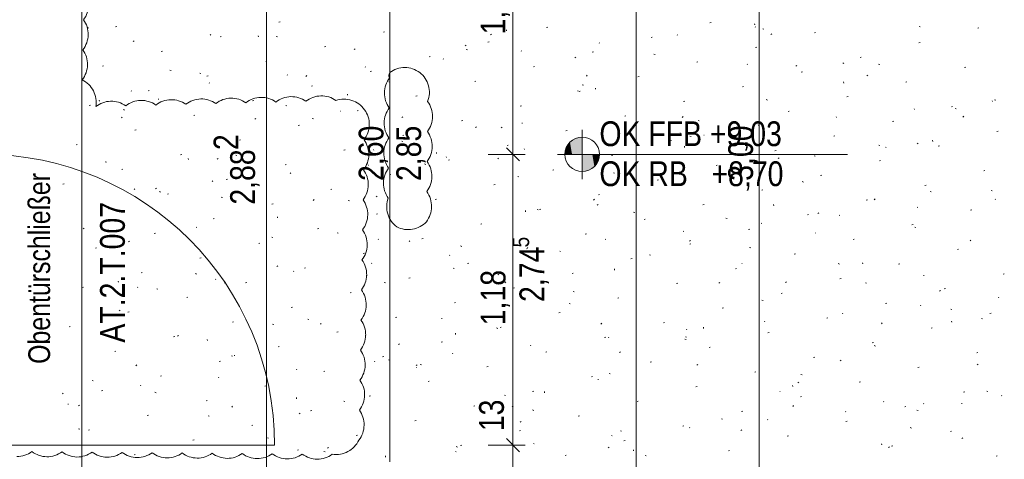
# Model space of a CAD drawing. Extents: x -743 to 300, y 62 to 1112.
# Tile 94 of 179: x -602 to -522, y 780 to 816. Entities that reach past the tile are written whole.
import ezdxf
from ezdxf.lldxf.tags import DXFTag

# ---------------------------------------------------------------- set-up
doc = ezdxf.new("R2010")
doc.units = 0
doc.layers.get('0').update_dxf_attribs({"lineweight": 13})
for name, color, linetype, lineweight, true_color in [('30 -33 Aussenwände- 7 Fassade_ Elemente', 7, 'Continuous', 9, 0x00aacc), ('60- 61 allgemeine Ausstattung- 4 Terrassen', 9, 'Continuous', 9, 0x808080), ('70 -72 Beschriftung- 1 Beschriftung allgemein', 7, 'Continuous', 9, 0xff6633), ('70 -76 Bemaßung- 2 Allgemein', 9, 'Continuous', 5, 0x808080), ('70 -77 Revision- 2 Wolken', 7, 'Continuous', 18, 0x944cff)]:
    doc.layers.add(name, color=color, linetype=linetype, lineweight=lineweight, true_color=true_color)
doc.layers.add('70 -72 Beschriftung- 5 Höhenkoten-A06CPV7HL0', color=7, linetype='Continuous', lineweight=15)
doc.styles.get("Standard").update_dxf_attribs({"font": 'ARIALN.TTF'})
tags = doc.linetypes.add('grob-A06CPV7GL0', pattern=[14, 3, -8, 3]).pattern_tags.tags
tags[8:9] = [DXFTag(74, 4), DXFTag(75, 0), DXFTag(340, '0'), DXFTag(46, 0.0), DXFTag(50, 0.0), DXFTag(44, 0.0), DXFTag(45, 0.0)]
tags[6:7] = [DXFTag(74, 4), DXFTag(75, 0), DXFTag(340, '0'), DXFTag(46, 0.0), DXFTag(50, 0.0), DXFTag(44, 0.0), DXFTag(45, 0.0)]
tags[4:5] = [DXFTag(74, 4), DXFTag(75, 0), DXFTag(340, '0'), DXFTag(46, 0.0), DXFTag(50, 0.0), DXFTag(44, 0.0), DXFTag(45, 0.0)]

# ---------------------------------------------------------------- blocks, each defined once
blk = doc.blocks.new('Referenz-A06CPV7ML0')
at = {"layer": '30 -33 Aussenwände- 7 Fassade_ Elemente', "color": 0, "linetype": 'grob-A06CPV7GL0', "ltscale": 0.13}
for p, q in [((-596.912, 775.912), (-596.912, 833.912)), ((-581.252, 781.312), (-604.852, 781.312))]:
    blk.add_line(p, q, dxfattribs=at)
blk.add_ellipse((-604.852, 781.312), major_axis=(23.6, 0), ratio=1, start_param=0, end_param=1.570796, dxfattribs=at)
at = {"layer": '60- 61 allgemeine Ausstattung- 4 Terrassen', "color": 0}
for p, q in [((-580.906, 815.645), (-580.81, 815.669)), ((-545.913, 815.592), (-545.817, 815.616)), ((-542.28, 815.428), (-542.289, 815.516)), ((-596.45, 815.199), (-596.359, 815.162)), ((-594.162, 815.266), (-594.067, 815.29)), ((-586.427, 814.646), (-586.499, 814.579)), ((-572.425, 814.833), (-572.329, 814.857)), ((-563.656, 814.67), (-563.728, 814.603)), ((-562.424, 814.938), (-562.433, 815.026)), ((-559.169, 815.213), (-559.073, 815.236)), ((-548.55, 814.575), (-548.583, 814.612)), ((-542.219, 815.225), (-542.252, 815.261)), ((-541.627, 815.099), (-541.532, 815.071)), ((-540.884, 814.694), (-540.956, 814.627)), ((-537.431, 814.78), (-537.336, 814.804)), ((-528.928, 815.294), (-528.837, 815.258)), ((-524.175, 815.159), (-524.08, 815.183)), ((-592.66, 814.136), (-592.741, 814.08)), ((-585.681, 814.454), (-585.586, 814.478)), ((-582.568, 814.448), (-582.577, 814.536)), ((-581.121, 814.481), (-581.029, 814.444)), ((-563.944, 814.022), (-563.848, 814.046)), ((-554.881, 813.926), (-554.914, 813.962)), ((-550.688, 814.401), (-550.592, 814.425)), ((-528.95, 813.969), (-528.855, 813.993)), ((-590.456, 813.264), (-590.361, 813.288)), ((-577.2, 813.643), (-577.104, 813.667)), ((-574.728, 813.468), (-574.809, 813.411)), ((-565.791, 813.762), (-565.7, 813.725)), ((-565.693, 813.421), (-565.599, 813.393)), ((-561.212, 813.277), (-561.245, 813.313)), ((-555.463, 813.211), (-555.367, 813.234)), ((-550.461, 813.044), (-550.37, 813.007)), ((-542.207, 813.59), (-542.111, 813.614)), ((-581.975, 812.452), (-581.88, 812.476)), ((-568.719, 812.831), (-568.623, 812.855)), ((-567.544, 812.627), (-567.577, 812.664)), ((-556.796, 812.8), (-556.877, 812.743)), ((-546.982, 812.399), (-546.886, 812.423)), ((-542.882, 812.237), (-542.865, 812.196)), ((-535.132, 812.326), (-535.041, 812.289)), ((-533.725, 812.778), (-533.63, 812.802)), ((-532.214, 812.222), (-532.12, 812.193)), ((-595.231, 812.073), (-595.136, 812.097)), ((-589.759, 811.743), (-589.665, 811.715)), ((-587.324, 811.512), (-587.233, 811.475)), ((-573.875, 811.978), (-573.908, 812.014)), ((-573.494, 811.641), (-573.398, 811.665)), ((-560.238, 812.02), (-560.142, 812.044)), ((-538.865, 812.131), (-538.945, 812.075)), ((-538.501, 811.588), (-538.405, 811.612)), ((-525.244, 811.967), (-525.149, 811.991)), ((-586.75, 811.262), (-586.655, 811.286)), ((-586.537, 810.679), (-586.57, 810.716)), ((-580.206, 811.328), (-580.239, 811.365)), ((-578.641, 811.302), (-578.712, 811.234)), ((-571.995, 810.794), (-571.904, 810.757)), ((-565.013, 810.829), (-564.917, 810.853)), ((-555.869, 811.326), (-555.941, 811.259)), ((-551.757, 811.209), (-551.661, 811.232)), ((-535.051, 810.698), (-535.06, 810.786)), ((-533.098, 811.35), (-533.17, 811.283)), ((-530.019, 810.776), (-529.924, 810.8)), ((-592.868, 810.03), (-592.901, 810.066)), ((-591.525, 810.071), (-591.43, 810.095)), ((-578.269, 810.45), (-578.174, 810.474)), ((-575.339, 809.717), (-575.348, 809.805)), ((-556.665, 810.075), (-556.574, 810.038)), ((-556.532, 810.018), (-556.436, 810.042)), ((-556.281, 810.544), (-556.186, 810.515)), ((-555.195, 810.207), (-555.204, 810.295)), ((-543.276, 810.397), (-543.18, 810.421)), ((-595.483, 809.227), (-595.492, 809.315)), ((-590.707, 809.381), (-590.663, 809.378)), ((-583.044, 809.26), (-582.949, 809.284)), ((-569.788, 809.639), (-569.692, 809.663)), ((-548.051, 809.207), (-547.955, 809.23)), ((-541.336, 809.357), (-541.244, 809.32)), ((-534.795, 809.586), (-534.699, 809.61)), ((-522.971, 809.209), (-523.004, 809.245)), ((-522.802, 809.344), (-522.708, 809.315)), ((-596.3, 808.881), (-596.205, 808.904)), ((-593.528, 808.543), (-593.437, 808.506)), ((-580.347, 808.866), (-580.253, 808.837)), ((-575.943, 808.407), (-575.899, 808.404)), ((-574.563, 808.448), (-574.468, 808.472)), ((-561.307, 808.827), (-561.211, 808.851)), ((-539.57, 808.395), (-539.474, 808.419)), ((-529.302, 808.56), (-529.335, 808.596)), ((-526.313, 808.774), (-526.218, 808.798)), ((-526.006, 808.639), (-525.915, 808.602)), ((-593.625, 807.933), (-593.697, 807.866)), ((-587.819, 808.069), (-587.724, 808.093)), ((-582.791, 807.822), (-582.871, 807.766)), ((-578.199, 807.825), (-578.107, 807.788)), ((-570.854, 807.957), (-570.926, 807.89)), ((-566.082, 807.637), (-565.986, 807.661)), ((-561.179, 807.433), (-561.135, 807.43)), ((-552.826, 808.016), (-552.73, 808.04)), ((-548.083, 807.982), (-548.155, 807.914)), ((-546.868, 807.666), (-546.774, 807.637)), ((-535.633, 807.91), (-535.666, 807.947)), ((-531.089, 807.584), (-530.993, 807.608)), ((-525.311, 808.006), (-525.383, 807.939)), ((-592.594, 806.879), (-592.499, 806.902)), ((-579.338, 807.258), (-579.243, 807.282)), ((-564.859, 807.154), (-564.94, 807.098)), ((-562.869, 807.106), (-562.778, 807.07)), ((-557.601, 806.825), (-557.505, 806.849)), ((-548.295, 806.611), (-548.328, 806.648)), ((-544.345, 807.205), (-544.249, 807.228)), ((-541.964, 807.261), (-541.997, 807.297)), ((-522.607, 806.772), (-522.512, 806.796)), ((-584.113, 806.067), (-584.018, 806.091)), ((-570.935, 805.988), (-570.84, 805.959)), ((-570.857, 806.446), (-570.762, 806.47)), ((-554.626, 805.962), (-554.659, 805.999)), ((-549.12, 806.014), (-549.024, 806.038)), ((-547.539, 806.388), (-547.448, 806.351)), ((-546.927, 806.486), (-547.008, 806.429)), ((-546.415, 806.459), (-546.371, 806.456)), ((-535.864, 806.393), (-535.768, 806.417)), ((-528.995, 805.817), (-529.076, 805.761)), ((-527.821, 805.967), (-527.831, 806.055)), ((-597.369, 805.688), (-597.274, 805.712)), ((-575.632, 805.256), (-575.537, 805.28)), ((-573.219, 805.295), (-573.202, 805.254)), ((-568.11, 804.986), (-568.119, 805.074)), ((-562.376, 805.635), (-562.28, 805.659)), ((-560.958, 805.313), (-560.991, 805.349)), ((-547.966, 805.476), (-547.975, 805.564)), ((-540.639, 805.203), (-540.543, 805.226)), ((-532.21, 805.67), (-532.119, 805.633)), ((-531.652, 805.485), (-531.607, 805.482)), ((-527.383, 805.582), (-527.287, 805.606)), ((-595.001, 804.31), (-594.907, 804.281)), ((-588.888, 804.877), (-588.793, 804.9)), ((-588.254, 804.496), (-588.263, 804.584)), ((-585.839, 804.589), (-585.911, 804.522)), ((-584.402, 804.856), (-584.311, 804.819)), ((-567.289, 804.663), (-567.322, 804.7)), ((-567.151, 804.444), (-567.056, 804.468)), ((-563.067, 804.613), (-563.139, 804.546)), ((-553.895, 804.823), (-553.799, 804.847)), ((-540.296, 804.637), (-540.368, 804.57)), ((-537.456, 804.788), (-537.362, 804.76)), ((-532.158, 804.391), (-532.062, 804.415)), ((-593.663, 803.686), (-593.568, 803.71)), ((-580.407, 804.065), (-580.312, 804.089)), ((-579.951, 803.365), (-579.984, 803.401)), ((-573.62, 804.014), (-573.653, 804.051)), ((-569.073, 804.138), (-568.981, 804.101)), ((-558.67, 803.633), (-558.574, 803.657)), ((-553.743, 803.419), (-553.652, 803.383)), ((-545.414, 804.012), (-545.318, 804.036)), ((-523.677, 803.58), (-523.581, 803.604)), ((-586.282, 802.715), (-586.315, 802.752)), ((-585.182, 802.875), (-585.087, 802.898)), ((-571.926, 803.254), (-571.831, 803.278)), ((-561.522, 803.11), (-561.428, 803.082)), ((-550.189, 802.821), (-550.093, 802.845)), ((-538.414, 802.701), (-538.322, 802.664)), ((-536.933, 803.201), (-536.837, 803.224)), ((-598.438, 802.496), (-598.343, 802.519)), ((-592.613, 802.066), (-592.646, 802.103)), ((-590.853, 802.177), (-590.934, 802.12)), ((-590.606, 801.887), (-590.515, 801.85)), ((-576.701, 802.063), (-576.606, 802.087)), ((-563.445, 802.442), (-563.35, 802.466)), ((-541.708, 802.01), (-541.612, 802.034)), ((-528.452, 802.389), (-528.356, 802.413)), ((-528.043, 801.911), (-527.949, 801.882)), ((-523.084, 801.983), (-522.993, 801.946)), ((-589.957, 801.684), (-589.862, 801.708)), ((-585.589, 801.432), (-585.495, 801.404)), ((-578.052, 801.245), (-578.124, 801.178)), ((-575.276, 801.169), (-575.185, 801.132)), ((-572.921, 801.509), (-573.002, 801.452)), ((-568.22, 801.252), (-568.125, 801.276)), ((-555.281, 801.269), (-555.353, 801.202)), ((-554.964, 801.631), (-554.868, 801.655)), ((-533.227, 801.199), (-533.131, 801.222)), ((-532.51, 801.293), (-532.582, 801.226)), ((-522.716, 801.245), (-522.749, 801.282)), ((-594.732, 800.494), (-594.637, 800.517)), ((-581.476, 800.873), (-581.381, 800.896)), ((-560.881, 800.255), (-560.89, 800.343)), ((-559.947, 800.451), (-559.856, 800.414)), ((-559.739, 800.44), (-559.644, 800.464)), ((-554.99, 800.84), (-555.07, 800.784)), ((-552.11, 800.233), (-552.016, 800.204)), ((-546.483, 800.819), (-546.387, 800.843)), ((-540.736, 800.745), (-540.746, 800.834)), ((-529.047, 800.596), (-529.08, 800.632)), ((-524.746, 800.387), (-524.65, 800.411)), ((-586.251, 799.682), (-586.156, 799.706)), ((-581.025, 799.765), (-581.034, 799.853)), ((-572.995, 800.061), (-572.9, 800.085)), ((-551.258, 799.629), (-551.162, 799.653)), ((-544.617, 799.732), (-544.526, 799.695)), ((-538.002, 800.008), (-537.906, 800.032)), ((-537.058, 800.172), (-537.139, 800.116)), ((-535.378, 799.946), (-535.411, 799.983)), ((-596.81, 798.918), (-596.719, 798.882)), ((-587.622, 798.991), (-587.578, 798.989)), ((-577.77, 798.871), (-577.675, 798.894)), ((-564.514, 799.25), (-564.419, 799.274)), ((-548.041, 798.648), (-548.073, 798.684)), ((-542.777, 798.817), (-542.681, 798.841)), ((-541.709, 799.297), (-541.742, 799.334)), ((-529.521, 799.197), (-529.425, 799.22)), ((-529.288, 799.014), (-529.196, 798.977)), ((-593.037, 797.876), (-593.109, 797.809)), ((-591.026, 798.492), (-590.931, 798.515)), ((-581.48, 798.2), (-581.389, 798.163)), ((-576.176, 798.555), (-576.082, 798.526)), ((-572.859, 798.017), (-572.814, 798.014)), ((-570.266, 797.901), (-570.338, 797.833)), ((-569.289, 798.059), (-569.194, 798.083)), ((-556.033, 798.438), (-555.938, 798.462)), ((-554.372, 797.998), (-554.405, 798.035)), ((-547.494, 797.925), (-547.566, 797.858)), ((-537.351, 798.548), (-537.334, 798.507)), ((-534.296, 798.006), (-534.2, 798.03)), ((-524.723, 797.949), (-524.795, 797.882)), ((-595.801, 797.301), (-595.706, 797.325)), ((-582.545, 797.68), (-582.45, 797.704)), ((-566.151, 797.482), (-566.059, 797.445)), ((-560.808, 797.248), (-560.713, 797.272)), ((-560.703, 797.349), (-560.736, 797.386)), ((-558.095, 797.043), (-558.051, 797.04)), ((-547.552, 797.627), (-547.456, 797.651)), ((-542.697, 797.355), (-542.603, 797.326)), ((-525.815, 797.195), (-525.719, 797.218)), ((-587.32, 796.49), (-587.225, 796.513)), ((-574.064, 796.869), (-573.969, 796.892)), ((-567.034, 796.7), (-567.067, 796.736)), ((-552.327, 796.436), (-552.232, 796.46)), ((-550.821, 796.764), (-550.73, 796.727)), ((-539.071, 796.815), (-538.975, 796.839)), ((-580.984, 795.863), (-581.065, 795.807)), ((-579.696, 795.401), (-579.729, 795.438)), ((-578.839, 795.678), (-578.744, 795.702)), ((-573.365, 796.05), (-573.398, 796.087)), ((-566.764, 795.677), (-566.67, 795.648)), ((-565.583, 796.057), (-565.488, 796.081)), ((-553.651, 795.524), (-553.661, 795.612)), ((-543.846, 795.625), (-543.75, 795.649)), ((-543.331, 796.069), (-543.287, 796.066)), ((-535.491, 796.045), (-535.4, 796.008)), ((-533.507, 796.015), (-533.517, 796.103)), ((-530.59, 796.004), (-530.494, 796.028)), ((-593.94, 794.544), (-593.949, 794.632)), ((-592.095, 795.299), (-592, 795.323)), ((-587.684, 795.231), (-587.593, 795.195)), ((-586.028, 794.752), (-586.06, 794.788)), ((-573.795, 795.034), (-573.805, 795.122)), ((-570.358, 794.867), (-570.263, 794.89)), ((-563.052, 795.195), (-563.133, 795.138)), ((-557.102, 795.246), (-557.007, 795.27)), ((-535.365, 794.813), (-535.269, 794.837)), ((-528.567, 795.095), (-528.523, 795.092)), ((-522.109, 795.193), (-522.013, 795.216)), ((-596.871, 794.108), (-596.775, 794.132)), ((-592.359, 794.102), (-592.392, 794.139)), ((-590.83, 793.999), (-590.736, 793.97)), ((-585.251, 794.532), (-585.323, 794.465)), ((-583.614, 794.488), (-583.519, 794.511)), ((-572.354, 794.513), (-572.263, 794.476)), ((-562.479, 794.556), (-562.551, 794.489)), ((-561.877, 794.055), (-561.782, 794.079)), ((-557.025, 793.795), (-556.934, 793.758)), ((-548.621, 794.434), (-548.526, 794.458)), ((-545.12, 794.527), (-545.201, 794.47)), ((-539.708, 794.581), (-539.78, 794.513)), ((-533.285, 794.477), (-533.191, 794.449)), ((-527.189, 793.858), (-527.269, 793.802)), ((-526.884, 794.002), (-526.788, 794.026)), ((-588.389, 793.297), (-588.294, 793.321)), ((-575.133, 793.676), (-575.038, 793.7)), ((-553.396, 793.244), (-553.301, 793.268)), ((-541.695, 793.076), (-541.604, 793.04)), ((-540.14, 793.623), (-540.044, 793.647)), ((-522.461, 793.281), (-522.494, 793.318)), ((-593.888, 792.263), (-593.796, 792.226)), ((-579.908, 792.486), (-579.813, 792.509)), ((-566.652, 792.865), (-566.557, 792.888)), ((-557.351, 792.799), (-557.257, 792.771)), ((-544.915, 792.432), (-544.82, 792.456)), ((-531.659, 792.812), (-531.563, 792.835)), ((-528.792, 792.632), (-528.825, 792.669)), ((-526.366, 792.358), (-526.274, 792.321)), ((-593.165, 792.106), (-593.069, 792.13)), ((-578.558, 791.544), (-578.467, 791.507)), ((-571.427, 791.674), (-571.332, 791.698)), ((-567.688, 791.607), (-567.672, 791.565)), ((-558.171, 792.053), (-558.076, 792.077)), ((-536.434, 791.621), (-536.338, 791.645)), ((-535.123, 791.983), (-535.156, 792.019)), ((-523.872, 791.6), (-523.778, 791.571)), ((-523.178, 792), (-523.082, 792.024)), ((-597.94, 790.916), (-597.844, 790.94)), ((-584.683, 791.295), (-584.588, 791.319)), ((-581.418, 791.121), (-581.324, 791.093)), ((-577.464, 791.188), (-577.536, 791.121)), ((-563.229, 790.826), (-563.137, 790.789)), ((-562.946, 790.863), (-562.851, 790.887)), ((-554.693, 791.212), (-554.765, 791.145)), ((-549.69, 791.242), (-549.595, 791.266)), ((-547.786, 790.684), (-547.819, 790.72)), ((-546.422, 790.793), (-546.432, 790.882)), ((-541.455, 791.333), (-541.488, 791.37)), ((-531.921, 791.236), (-531.993, 791.169)), ((-527.953, 790.81), (-527.857, 790.833)), ((-526.278, 791.284), (-526.287, 791.372)), ((-589.459, 790.104), (-589.363, 790.128)), ((-589.046, 790.218), (-589.127, 790.161)), ((-586.71, 789.813), (-586.72, 789.901)), ((-576.202, 790.484), (-576.107, 790.507)), ((-566.566, 790.303), (-566.576, 790.391)), ((-554.465, 790.051), (-554.37, 790.075)), ((-554.117, 790.035), (-554.15, 790.071)), ((-547.939, 789.922), (-547.845, 789.893)), ((-547.899, 790.108), (-547.808, 790.071)), ((-541.209, 790.43), (-541.114, 790.454)), ((-580.977, 789.293), (-580.882, 789.317)), ((-571.115, 789.549), (-571.195, 789.493)), ((-567.721, 789.672), (-567.626, 789.696)), ((-560.448, 789.385), (-560.481, 789.422)), ((-545.984, 789.24), (-545.889, 789.264)), ((-532.728, 789.619), (-532.632, 789.643)), ((-532.569, 789.389), (-532.478, 789.353)), ((-594.234, 788.914), (-594.138, 788.938)), ((-584.762, 788.576), (-584.671, 788.539)), ((-584.538, 788.602), (-584.494, 788.599)), ((-572.496, 788.482), (-572.401, 788.505)), ((-572.005, 788.244), (-571.911, 788.215)), ((-566.779, 788.736), (-566.812, 788.772)), ((-559.24, 788.861), (-559.145, 788.885)), ((-553.183, 788.881), (-553.264, 788.825)), ((-537.503, 788.428), (-537.408, 788.452)), ((-535.251, 788.213), (-535.332, 788.156)), ((-524.247, 788.808), (-524.151, 788.831)), ((-592.449, 787.82), (-592.521, 787.753)), ((-585.753, 788.102), (-585.657, 788.126)), ((-579.442, 787.437), (-579.475, 787.474)), ((-573.11, 788.087), (-573.143, 788.123)), ((-569.774, 787.628), (-569.73, 787.625)), ((-569.678, 787.844), (-569.75, 787.777)), ((-569.432, 787.857), (-569.341, 787.82)), ((-564.015, 787.67), (-563.92, 787.694)), ((-550.759, 788.049), (-550.664, 788.073)), ((-546.906, 787.868), (-546.978, 787.801)), ((-529.022, 787.617), (-528.926, 787.641)), ((-524.135, 787.892), (-524.207, 787.825)), ((-590.528, 786.912), (-590.432, 786.936)), ((-585.773, 786.788), (-585.806, 786.824)), ((-577.271, 787.291), (-577.176, 787.315)), ((-555.534, 786.859), (-555.439, 786.883)), ((-555.01, 786.654), (-554.966, 786.651)), ((-554.103, 787.139), (-554.011, 787.102)), ((-542.278, 787.238), (-542.183, 787.262)), ((-538.526, 787.044), (-538.432, 787.015)), ((-596.072, 786.566), (-595.978, 786.537)), ((-592.104, 786.138), (-592.137, 786.175)), ((-582.047, 786.1), (-581.951, 786.124)), ((-568.79, 786.48), (-568.695, 786.503)), ((-547.053, 786.047), (-546.958, 786.071)), ((-539.193, 786.063), (-539.202, 786.151)), ((-538.773, 786.421), (-538.682, 786.384)), ((-533.797, 786.426), (-533.702, 786.45)), ((-598.435, 785.489), (-598.468, 785.526)), ((-595.303, 785.721), (-595.207, 785.745)), ((-590.966, 785.607), (-590.874, 785.57)), ((-579.481, 785.082), (-579.491, 785.17)), ((-573.565, 785.289), (-573.47, 785.313)), ((-562.593, 785.366), (-562.499, 785.337)), ((-560.309, 785.668), (-560.214, 785.692)), ((-559.337, 785.572), (-559.347, 785.66)), ((-540.247, 785.68), (-540.202, 785.677)), ((-538.572, 785.236), (-538.477, 785.26)), ((-525.316, 785.615), (-525.22, 785.639)), ((-523.444, 785.702), (-523.352, 785.665)), ((-522.206, 785.318), (-522.239, 785.354)), ((-598.026, 784.665), (-598.009, 784.624)), ((-597.109, 784.572), (-597.19, 784.516)), ((-586.822, 784.91), (-586.726, 784.934)), ((-584.663, 784.475), (-584.735, 784.408)), ((-575.636, 784.888), (-575.545, 784.852)), ((-565.084, 784.478), (-564.989, 784.501)), ((-561.891, 784.5), (-561.963, 784.433)), ((-551.828, 784.857), (-551.733, 784.881)), ((-539.12, 784.524), (-539.192, 784.457)), ((-531.82, 784.86), (-531.804, 784.818)), ((-530.091, 784.424), (-529.996, 784.448)), ((-528.538, 784.668), (-528.57, 784.705)), ((-525.483, 784.706), (-525.439, 784.703)), ((-591.597, 783.719), (-591.501, 783.743)), ((-586.659, 783.688), (-586.565, 783.659)), ((-579.177, 783.904), (-579.258, 783.848)), ((-578.341, 784.098), (-578.245, 784.122)), ((-560.306, 784.17), (-560.215, 784.133)), ((-556.603, 783.666), (-556.508, 783.69)), ((-544.977, 783.452), (-544.886, 783.415)), ((-543.347, 784.045), (-543.252, 784.069)), ((-541.2, 783.37), (-541.233, 783.406)), ((-534.869, 784.019), (-534.902, 784.055)), ((-529.114, 784.166), (-529.02, 784.138)), ((-597.169, 782.638), (-597.078, 782.601)), ((-583.116, 782.908), (-583.02, 782.932)), ((-569.859, 783.287), (-569.764, 783.311)), ((-561.245, 783.236), (-561.326, 783.179)), ((-548.122, 782.855), (-548.027, 782.879)), ((-547.531, 782.72), (-547.564, 782.757)), ((-534.866, 783.234), (-534.771, 783.258)), ((-529.647, 782.734), (-529.556, 782.697)), ((-596.372, 782.529), (-596.276, 782.553)), ((-581.84, 781.92), (-581.749, 781.883)), ((-574.635, 782.096), (-574.539, 782.12)), ((-561.378, 782.476), (-561.283, 782.499)), ((-553.862, 782.071), (-553.895, 782.107)), ((-553.18, 782.488), (-553.086, 782.46)), ((-543.314, 782.567), (-543.394, 782.511)), ((-539.641, 782.043), (-539.546, 782.067)), ((-526.385, 782.422), (-526.29, 782.446)), ((-525.382, 781.899), (-525.463, 781.843)), ((-587.891, 781.717), (-587.795, 781.741)), ((-576.876, 781.131), (-576.948, 781.064)), ((-566.51, 781.201), (-566.419, 781.165)), ((-566.153, 781.285), (-566.058, 781.309)), ((-560.193, 781.421), (-560.226, 781.458)), ((-554.105, 781.155), (-554.177, 781.088)), ((-552.897, 781.664), (-552.802, 781.688)), ((-531.964, 781.332), (-531.973, 781.42)), ((-531.333, 781.18), (-531.405, 781.112)), ((-531.16, 781.232), (-531.065, 781.256)), ((-592.666, 780.527), (-592.57, 780.551)), ((-579.41, 780.906), (-579.314, 780.93)), ((-577.247, 780.81), (-577.153, 780.781)), ((-572.252, 780.351), (-572.262, 780.439)), ((-566.525, 780.772), (-566.557, 780.809)), ((-557.672, 780.474), (-557.577, 780.497)), ((-552.108, 780.841), (-552.117, 780.929)), ((-551.181, 780.483), (-551.089, 780.446)), ((-544.416, 780.853), (-544.321, 780.877)), ((-522.679, 780.42), (-522.584, 780.444))]:
    blk.add_line(p, q, dxfattribs=at)
at = {"layer": '70 -72 Beschriftung- 5 Höhenkoten-A06CPV7HL0', "color": 0, "linetype": 'Continuous', "ltscale": 0.15}
for p, q in [((-556.285, 802.912), (-556.285, 806.912)), ((-556.285, 804.912), (-556.285, 806.312)), ((-556.285, 806.312), (-556.285, 804.912)), ((-558.285, 804.912), (-534.732, 804.912)), ((-557.685, 804.912), (-556.285, 804.912)), ((-556.285, 804.912), (-557.685, 804.912)), ((-554.885, 804.912), (-556.285, 804.912)), ((-556.285, 804.912), (-556.285, 803.512)), ((-556.285, 804.912), (-554.885, 804.912)), ((-556.285, 803.512), (-556.285, 804.912))]:
    blk.add_line(p, q, dxfattribs=at)
for major_axis in [(0, 1.4), (1.4, 0), (-1.4, 0), (0, -1.4)]:
    blk.add_ellipse((-556.285, 804.912), major_axis=major_axis, ratio=1, start_param=0, end_param=1.570796, dxfattribs=at)
at = {"layer": '70 -72 Beschriftung- 5 Höhenkoten-A06CPV7HL0', "color": 0, "lineweight": 0}
for points in [[(-557.275, 804.912), (-557.418, 805.735), (-557.275, 805.902)], [(-557.108, 804.912), (-557.275, 805.902), (-557.108, 806.045)], [(-557.275, 804.912), (-557.275, 805.902), (-557.108, 804.912)], [(-556.921, 804.912), (-557.108, 806.045), (-556.921, 806.159)], [(-557.108, 804.912), (-557.108, 806.045), (-556.921, 804.912)], [(-556.718, 804.912), (-556.921, 806.159), (-556.718, 806.244)], [(-556.921, 804.912), (-556.921, 806.159), (-556.718, 804.912)], [(-556.504, 804.912), (-556.718, 806.244), (-556.504, 806.295)], [(-556.718, 804.912), (-556.718, 806.244), (-556.504, 804.912)], [(-556.285, 804.912), (-556.504, 806.295), (-556.285, 806.312)], [(-556.504, 804.912), (-556.504, 806.295), (-556.285, 804.912)], [(-557.668, 804.912), (-557.685, 804.912), (-557.668, 805.131)], [(-557.617, 804.912), (-557.668, 805.131), (-557.617, 805.345)], [(-557.668, 804.912), (-557.668, 805.131), (-557.617, 804.912)], [(-557.533, 804.912), (-557.617, 805.345), (-557.533, 805.548)], [(-557.617, 804.912), (-557.617, 805.345), (-557.533, 804.912)], [(-557.418, 804.912), (-557.533, 805.548), (-557.418, 805.735)], [(-557.533, 804.912), (-557.533, 805.548), (-557.418, 804.912)], [(-557.418, 804.912), (-557.418, 805.735), (-557.275, 804.912)], [(-556.285, 803.512), (-556.285, 804.912), (-556.066, 803.529)], [(-556.066, 803.529), (-556.285, 804.912), (-556.066, 804.912)], [(-556.066, 803.529), (-556.066, 804.912), (-555.853, 803.581)], [(-555.853, 803.581), (-556.066, 804.912), (-555.853, 804.912)], [(-555.853, 803.581), (-555.853, 804.912), (-555.65, 803.665)], [(-555.65, 803.665), (-555.853, 804.912), (-555.65, 804.912)], [(-555.65, 803.665), (-555.65, 804.912), (-555.462, 803.779)], [(-555.462, 803.779), (-555.65, 804.912), (-555.462, 804.912)], [(-555.462, 803.779), (-555.462, 804.912), (-555.295, 803.922)], [(-555.295, 803.922), (-555.462, 804.912), (-555.295, 804.912)], [(-555.295, 803.922), (-555.295, 804.912), (-555.153, 804.089)], [(-555.153, 804.089), (-555.295, 804.912), (-555.153, 804.912)], [(-555.153, 804.089), (-555.153, 804.912), (-555.038, 804.276)], [(-555.038, 804.276), (-555.153, 804.912), (-555.038, 804.912)], [(-555.038, 804.276), (-555.038, 804.912), (-554.954, 804.479)], [(-554.954, 804.479), (-555.038, 804.912), (-554.954, 804.912)], [(-554.954, 804.479), (-554.954, 804.912), (-554.902, 804.693)], [(-554.902, 804.693), (-554.954, 804.912), (-554.902, 804.912)], [(-554.902, 804.693), (-554.902, 804.912), (-554.885, 804.912)]]:
    blk.add_solid(points, dxfattribs=at)
at = {"layer": '70 -76 Bemaßung- 2 Allgemein', "color": 0, "linetype": 'Continuous', "ltscale": 0.13}
for p, q in [((-551.912, 775.972), (-551.912, 998.852)), ((-541.912, 775.972), (-541.912, 833.852)), ((-581.912, 775.832), (-581.912, 831.352)), ((-571.912, 779.972), (-571.912, 829.852)), ((-561.912, 805.972), (-561.912, 827.452)), ((-561.912, 804.412), (-561.912, 805.972)), ((-561.381, 804.382), (-562.442, 805.443)), ((-562.442, 805.443), (-561.381, 804.382)), ((-561.912, 805.412), (-561.912, 803.852)), ((-563.912, 804.912), (-560.912, 804.912)), ((-563.912, 804.912), (-560.912, 804.912)), ((-561.912, 782.372), (-561.912, 803.852)), ((-561.912, 782.372), (-561.912, 783.433)), ((-561.381, 780.782), (-562.442, 781.843)), ((-561.381, 780.782), (-562.442, 781.843)), ((-561.912, 780.812), (-561.912, 782.372)), ((-561.912, 780.812), (-561.912, 782.372)), ((-563.912, 781.312), (-560.912, 781.312)), ((-563.912, 781.312), (-560.912, 781.312)), ((-561.912, 778.912), (-561.912, 781.312)), ((-561.912, 779.972), (-561.912, 781.033))]:
    blk.add_line(p, q, dxfattribs=at)
at = {"layer": '70 -77 Revision- 2 Wolken', "color": 0, "linetype": 'Continuous', "ltscale": 0.18}
for centre, major_axis in [((-598.375, 817.092), (1.6, -1.253)), ((-598.426, 814.654), (2.032, -0.043)), ((-598.426, 814.654), (1.6, -1.253)), ((-598.477, 812.216), (2.032, -0.043)), ((-598.477, 812.216), (1.6, -1.253)), ((-571.624, 811.332), (-0.288, 0.221)), ((-570.693, 809.927), (0, 2.032)), ((-570.693, 809.927), (1.219, 1.626)), ((-570.72, 809.948), (1.96, 0.536)), ((-597.776, 809.141), (1.812, 0.919)), ((-570.305, 809.879), (-1.612, 1.237)), ((-571.624, 811.332), (-0.364, 0.004)), ((-597.776, 809.141), (2.001, -0.352)), ((-570.305, 809.879), (-2.032, 0.023)), ((-570.72, 809.948), (1.89, -0.747)), ((-594.515, 807.194), (-0.051, 2.031)), ((-594.515, 807.194), (1.178, 1.656)), ((-592.077, 807.256), (-0.051, 2.031)), ((-592.077, 807.256), (1.178, 1.656)), ((-589.639, 807.318), (-0.051, 2.031)), ((-589.639, 807.318), (1.178, 1.656)), ((-587.202, 807.379), (-0.051, 2.031)), ((-587.202, 807.379), (1.178, 1.656)), ((-584.764, 807.441), (-0.051, 2.031)), ((-584.764, 807.441), (1.178, 1.656)), ((-582.327, 807.502), (-0.051, 2.031)), ((-582.327, 807.502), (1.178, 1.656)), ((-579.889, 807.564), (-0.051, 2.031)), ((-579.889, 807.564), (1.178, 1.656)), ((-577.451, 807.625), (-0.051, 2.031)), ((-577.451, 807.625), (1.178, 1.656)), ((-575.609, 807.361), (0.621, 1.935)), ((-575.609, 807.361), (1.657, 1.176)), ((-570.468, 807.998), (2.032, -0.02)), ((-575.598, 807.346), (2.032, -0.035)), ((-570.332, 807.441), (-1.612, 1.237)), ((-570.332, 807.441), (-2.032, 0.023)), ((-570.468, 807.998), (1.613, -1.235)), ((-575.598, 807.346), (1.604, -1.247)), ((-570.492, 805.56), (2.032, -0.02)), ((-575.64, 804.908), (2.032, -0.035)), ((-570.359, 805.003), (-1.612, 1.237)), ((-570.359, 805.003), (-2.032, 0.023)), ((-570.492, 805.56), (1.613, -1.235)), ((-575.64, 804.908), (1.604, -1.247)), ((-570.517, 803.121), (2.032, -0.02)), ((-575.683, 802.469), (2.032, -0.035)), ((-570.386, 802.565), (-1.612, 1.237)), ((-570.386, 802.565), (-2.032, 0.023)), ((-570.517, 803.121), (1.613, -1.235)), ((-575.683, 802.469), (1.604, -1.247)), ((-570.541, 800.683), (2.032, -0.02)), ((-575.725, 800.031), (2.032, -0.035)), ((-570.12, 800.659), (-1.906, 0.704)), ((-570.541, 800.683), (1.613, -1.235)), ((-575.725, 800.031), (1.604, -1.247)), ((-570.12, 800.659), (-1.947, -0.58)), ((-570.409, 800.838), (0.351, -2.001)), ((-575.767, 797.593), (2.032, -0.035)), ((-570.409, 800.838), (-0.92, -1.812)), ((-575.767, 797.593), (1.604, -1.247)), ((-575.81, 795.155), (2.032, -0.035)), ((-575.81, 795.155), (1.604, -1.247)), ((-575.852, 792.717), (2.032, -0.035)), ((-575.852, 792.717), (1.604, -1.247)), ((-575.894, 790.279), (2.032, -0.035)), ((-575.894, 790.279), (1.604, -1.247)), ((-575.936, 787.841), (2.032, -0.035)), ((-575.936, 787.841), (1.604, -1.247)), ((-575.979, 785.403), (2.032, -0.035)), ((-575.979, 785.403), (1.604, -1.247)), ((-576.021, 782.965), (2.032, -0.035)), ((-576.021, 782.965), (1.604, -1.247)), ((-576.256, 782.582), (0.953, -1.795)), ((-602.158, 782.429), (-0.018, -2.032)), ((-599.72, 782.407), (-1.234, -1.615)), ((-599.72, 782.407), (-0.018, -2.032)), ((-597.281, 782.385), (-1.234, -1.615)), ((-597.281, 782.385), (-0.018, -2.032)), ((-594.843, 782.363), (-1.234, -1.615)), ((-594.843, 782.363), (-0.018, -2.032)), ((-592.405, 782.341), (-1.234, -1.615)), ((-592.405, 782.341), (-0.018, -2.032)), ((-589.967, 782.32), (-1.234, -1.615)), ((-589.967, 782.32), (-0.018, -2.032)), ((-587.528, 782.298), (-1.234, -1.615)), ((-587.528, 782.298), (-0.018, -2.032)), ((-585.09, 782.276), (-1.234, -1.615)), ((-585.09, 782.276), (-0.018, -2.032)), ((-582.652, 782.254), (-1.234, -1.615)), ((-582.652, 782.254), (-0.018, -2.032)), ((-580.213, 782.232), (-1.234, -1.615)), ((-580.213, 782.232), (-0.018, -2.032)), ((-577.775, 782.211), (-1.234, -1.615)), ((-577.775, 782.211), (-0.018, -2.032)), ((-576.256, 782.582), (-0.314, -2.008))]:
    blk.add_ellipse(centre, major_axis=major_axis, ratio=1, start_param=0, end_param=0.643501, dxfattribs=at)
at = {"layer": '70 -72 Beschriftung- 1 Beschriftung allgemein', "color": 0, "linetype": 'Continuous', "ltscale": 0.13, "attachment_point": 1, "rotation": 90}
for s, insert, char_height in [('{\\fArial Narrow;Obentürschließer}', (-601.249, 787.911), 1.76205), ('{\\fArial Narrow;AT.2.T.007}', (-595.428, 789.635), 2.01377)]:
    blk.add_mtext(s, dxfattribs=dict(at, insert=insert, char_height=char_height))
at = {"layer": '70 -72 Beschriftung- 5 Höhenkoten-A06CPV7HL0', "color": 0, "linetype": 'Continuous', "ltscale": 0.15, "char_height": 2.01377, "attachment_point": 1}
for s, insert in [('{\\fArial Narrow;OK FFB +9,03}', (-554.885, 807.592)), ('{\\fArial Narrow;OK RB   +8,70}', (-554.885, 804.347))]:
    blk.add_mtext(s, dxfattribs=dict(at, insert=insert))
at = {"layer": '70 -76 Bemaßung- 2 Allgemein', "color": 0, "linetype": 'Continuous', "ltscale": 0.13, "attachment_point": 1, "rotation": 90}
for s, insert, char_height in [('{\\fArial Narrow;1,18}', (-564.527, 814.642), 2.01377), ('{\\fArial Narrow;2,60}', (-574.427, 802.753), 2.01377), ('{\\fArial Narrow;2,85}', (-571.375, 802.747), 2.01377), ('{\\fArial Narrow;3,00}', (-544.427, 802.768), 2.01377), ('{\\fArial Narrow;2}', (-586.206, 805.256), 2.01377), ('{\\fArial Narrow;2,88}', (-584.863, 800.83), 2.01377), ('{\\fArial Narrow;5}', (-561.936, 797.361), 1.34258), ('{\\fArial Narrow;2,74}', (-561.377, 792.934), 2.01377), ('{\\fArial Narrow;1,18}', (-564.527, 791.042), 2.01377), ('{\\fArial Narrow;13}', (-564.654, 782.445), 2.01377)]:
    blk.add_mtext(s, dxfattribs=dict(at, insert=insert, char_height=char_height))

msp = doc.modelspace()

# ---------------------------------------------------------------- block references
at = {"color": 8, "lineweight": 13, "ltscale": 0.13, "true_color": 0x808080}
msp.add_blockref('Referenz-A06CPV7ML0', (0, 0), dxfattribs=at)

doc.saveas('drawing.dxf')
